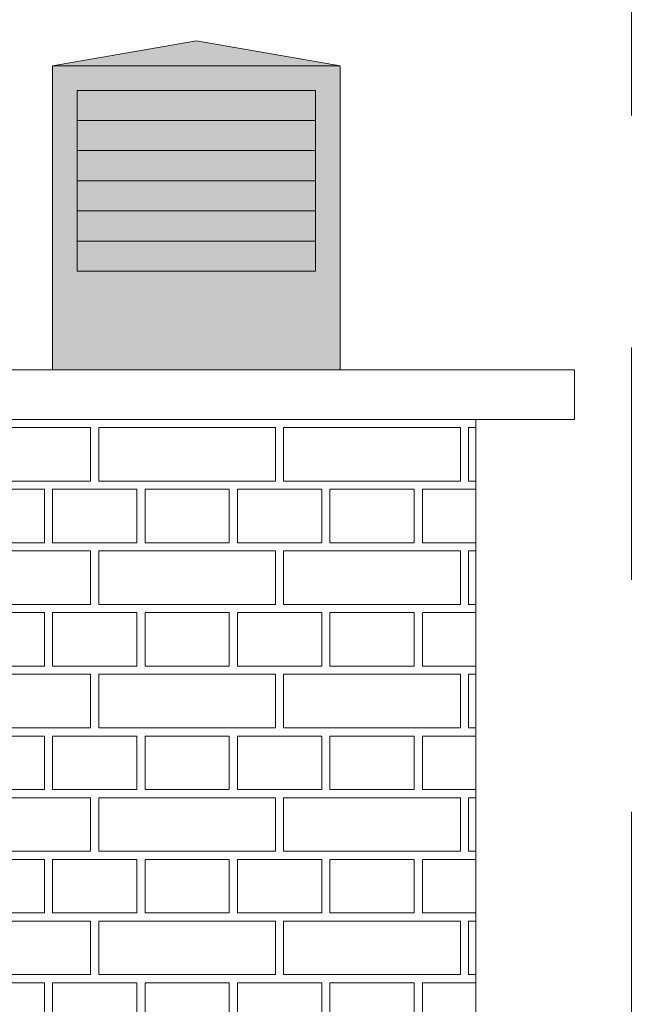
# Model space of a CAD drawing. Extents: x -396299 to -11759, y -15022 to 18278.
# Tile 199 of 205: x -41504 to -40759, y 13389 to 14587. Entities that reach past the tile are written whole.
import ezdxf

# ---------------------------------------------------------------- set-up
doc = ezdxf.new("R2010")
doc.units = 0
doc.header["$MEASUREMENT"] = 0
doc.linetypes.add('Dashed', pattern=[564.444447, 282.222223, -282.222223])
for name, color, linetype, lineweight, true_color in [('A-Opisy_Nr_Pióra__88', 7, 'Continuous', 20, 0xfd4435), ('Arch kolorystyka_Nr_Pióra__102', 7, 'Continuous', 13, 0xcccccc), ('Arch kolorystyka_Nr_Pióra__42', 7, 'Continuous', 18, 0x7f7f7f)]:
    doc.layers.add(name, color=color, linetype=linetype, lineweight=lineweight, true_color=true_color)
doc.layers.add('Arch WENTYLACJA_Nr_Pióra__5', color=7, linetype='Continuous', lineweight=13)
doc.layers.add('INWENT DACH_Nr_Pióra__21', color=7, linetype='Continuous', lineweight=13)

# ---------------------------------------------------------------- blocks, each defined once
blk = doc.blocks.new('*X12')
at = {"layer": 'Arch kolorystyka_Nr_Pióra__102', "linetype": 'Continuous'}
for p, q in [((-41417.5, 14090.6), (-41632.5, 14090.6)), ((-41417.5, 14025.6), (-41417.5, 14090.6)), ((-41192.5, 14090.6), (-41407.5, 14090.6)), ((-41407.5, 14025.6), (-41407.5, 14090.6)), ((-41192.5, 14025.6), (-41192.5, 14090.6)), ((-40967.5, 14090.6), (-41182.5, 14090.6)), ((-41182.5, 14025.6), (-41182.5, 14090.6)), ((-40967.5, 14025.6), (-40967.5, 14090.6)), ((-40948.7, 14090.6), (-40957.5, 14090.6)), ((-40957.5, 14025.6), (-40957.5, 14090.6)), ((-41632.5, 14025.6), (-41417.5, 14025.6)), ((-41407.5, 14025.6), (-41192.5, 14025.6)), ((-41182.5, 14025.6), (-40967.5, 14025.6)), ((-40957.5, 14025.6), (-40948.7, 14025.6)), ((-41576.2, 14015.6), (-41473.7, 14015.6)), ((-41473.7, 14015.6), (-41473.7, 13950.6)), ((-41463.7, 14015.6), (-41463.7, 13950.6)), ((-41463.7, 14015.6), (-41361.2, 14015.6)), ((-41361.2, 14015.6), (-41361.2, 13950.6)), ((-41351.2, 14015.6), (-41351.2, 13950.6)), ((-41351.2, 14015.6), (-41248.7, 14015.6)), ((-41248.7, 14015.6), (-41248.7, 13950.6)), ((-41238.7, 14015.6), (-41238.7, 13950.6)), ((-41238.7, 14015.6), (-41136.2, 14015.6)), ((-41136.2, 14015.6), (-41136.2, 13950.6)), ((-41126.2, 14015.6), (-41126.2, 13950.6)), ((-41126.2, 14015.6), (-41023.7, 14015.6)), ((-41023.7, 14015.6), (-41023.7, 13950.6)), ((-41013.7, 14015.6), (-41013.7, 13950.6)), ((-41013.7, 14015.6), (-40948.7, 14015.6)), ((-41576.2, 13950.6), (-41473.7, 13950.6)), ((-41463.7, 13950.6), (-41361.2, 13950.6)), ((-41351.2, 13950.6), (-41248.7, 13950.6)), ((-41238.7, 13950.6), (-41136.2, 13950.6)), ((-41126.2, 13950.6), (-41023.7, 13950.6)), ((-41013.7, 13950.6), (-40948.7, 13950.6)), ((-41417.5, 13940.6), (-41632.5, 13940.6)), ((-41417.5, 13875.6), (-41417.5, 13940.6)), ((-41192.5, 13940.6), (-41407.5, 13940.6)), ((-41407.5, 13875.6), (-41407.5, 13940.6)), ((-41192.5, 13875.6), (-41192.5, 13940.6)), ((-40967.5, 13940.6), (-41182.5, 13940.6)), ((-41182.5, 13875.6), (-41182.5, 13940.6)), ((-40967.5, 13875.6), (-40967.5, 13940.6)), ((-40948.7, 13940.6), (-40957.5, 13940.6)), ((-40957.5, 13875.6), (-40957.5, 13940.6)), ((-41632.5, 13875.6), (-41417.5, 13875.6)), ((-41407.5, 13875.6), (-41192.5, 13875.6)), ((-41182.5, 13875.6), (-40967.5, 13875.6)), ((-40957.5, 13875.6), (-40948.7, 13875.6)), ((-41576.2, 13865.6), (-41473.7, 13865.6)), ((-41473.7, 13865.6), (-41473.7, 13800.6)), ((-41463.7, 13865.6), (-41463.7, 13800.6)), ((-41463.7, 13865.6), (-41361.2, 13865.6)), ((-41361.2, 13865.6), (-41361.2, 13800.6)), ((-41351.2, 13865.6), (-41351.2, 13800.6)), ((-41351.2, 13865.6), (-41248.7, 13865.6)), ((-41248.7, 13865.6), (-41248.7, 13800.6)), ((-41238.7, 13865.6), (-41238.7, 13800.6)), ((-41238.7, 13865.6), (-41136.2, 13865.6)), ((-41136.2, 13865.6), (-41136.2, 13800.6)), ((-41126.2, 13865.6), (-41126.2, 13800.6)), ((-41126.2, 13865.6), (-41023.7, 13865.6)), ((-41023.7, 13865.6), (-41023.7, 13800.6)), ((-41013.7, 13865.6), (-41013.7, 13800.6)), ((-41013.7, 13865.6), (-40948.7, 13865.6)), ((-41576.2, 13800.6), (-41473.7, 13800.6)), ((-41463.7, 13800.6), (-41361.2, 13800.6)), ((-41351.2, 13800.6), (-41248.7, 13800.6)), ((-41238.7, 13800.6), (-41136.2, 13800.6)), ((-41126.2, 13800.6), (-41023.7, 13800.6)), ((-41013.7, 13800.6), (-40948.7, 13800.6)), ((-41417.5, 13790.6), (-41632.5, 13790.6)), ((-41417.5, 13725.6), (-41417.5, 13790.6)), ((-41192.5, 13790.6), (-41407.5, 13790.6)), ((-41407.5, 13725.6), (-41407.5, 13790.6)), ((-41192.5, 13725.6), (-41192.5, 13790.6)), ((-40967.5, 13790.6), (-41182.5, 13790.6)), ((-41182.5, 13725.6), (-41182.5, 13790.6)), ((-40967.5, 13725.6), (-40967.5, 13790.6)), ((-40948.7, 13790.6), (-40957.5, 13790.6)), ((-40957.5, 13725.6), (-40957.5, 13790.6)), ((-41632.5, 13725.6), (-41417.5, 13725.6)), ((-41407.5, 13725.6), (-41192.5, 13725.6)), ((-41182.5, 13725.6), (-40967.5, 13725.6)), ((-40957.5, 13725.6), (-40948.7, 13725.6)), ((-41576.2, 13715.6), (-41473.7, 13715.6)), ((-41473.7, 13715.6), (-41473.7, 13650.6)), ((-41463.7, 13715.6), (-41463.7, 13650.6)), ((-41463.7, 13715.6), (-41361.2, 13715.6)), ((-41361.2, 13715.6), (-41361.2, 13650.6)), ((-41351.2, 13715.6), (-41351.2, 13650.6)), ((-41351.2, 13715.6), (-41248.7, 13715.6)), ((-41248.7, 13715.6), (-41248.7, 13650.6)), ((-41238.7, 13715.6), (-41238.7, 13650.6)), ((-41238.7, 13715.6), (-41136.2, 13715.6)), ((-41136.2, 13715.6), (-41136.2, 13650.6)), ((-41126.2, 13715.6), (-41126.2, 13650.6)), ((-41126.2, 13715.6), (-41023.7, 13715.6)), ((-41023.7, 13715.6), (-41023.7, 13650.6)), ((-41013.7, 13715.6), (-41013.7, 13650.6)), ((-41013.7, 13715.6), (-40948.7, 13715.6)), ((-41576.2, 13650.6), (-41473.7, 13650.6)), ((-41463.7, 13650.6), (-41361.2, 13650.6)), ((-41351.2, 13650.6), (-41248.7, 13650.6)), ((-41238.7, 13650.6), (-41136.2, 13650.6)), ((-41126.2, 13650.6), (-41023.7, 13650.6)), ((-41013.7, 13650.6), (-40948.7, 13650.6)), ((-41417.5, 13640.6), (-41632.5, 13640.6)), ((-41417.5, 13575.6), (-41417.5, 13640.6)), ((-41192.5, 13640.6), (-41407.5, 13640.6)), ((-41407.5, 13575.6), (-41407.5, 13640.6)), ((-41192.5, 13575.6), (-41192.5, 13640.6)), ((-40967.5, 13640.6), (-41182.5, 13640.6)), ((-41182.5, 13575.6), (-41182.5, 13640.6)), ((-40967.5, 13575.6), (-40967.5, 13640.6)), ((-40948.7, 13640.6), (-40957.5, 13640.6)), ((-40957.5, 13575.6), (-40957.5, 13640.6)), ((-41632.5, 13575.6), (-41417.5, 13575.6)), ((-41407.5, 13575.6), (-41192.5, 13575.6)), ((-41182.5, 13575.6), (-40967.5, 13575.6)), ((-40957.5, 13575.6), (-40948.7, 13575.6)), ((-41576.2, 13565.6), (-41473.7, 13565.6)), ((-41473.7, 13565.6), (-41473.7, 13500.6)), ((-41463.7, 13565.6), (-41463.7, 13500.6)), ((-41463.7, 13565.6), (-41361.2, 13565.6)), ((-41361.2, 13565.6), (-41361.2, 13500.6)), ((-41351.2, 13565.6), (-41351.2, 13500.6)), ((-41351.2, 13565.6), (-41248.7, 13565.6)), ((-41248.7, 13565.6), (-41248.7, 13500.6)), ((-41238.7, 13565.6), (-41238.7, 13500.6)), ((-41238.7, 13565.6), (-41136.2, 13565.6)), ((-41136.2, 13565.6), (-41136.2, 13500.6)), ((-41126.2, 13565.6), (-41126.2, 13500.6)), ((-41126.2, 13565.6), (-41023.7, 13565.6)), ((-41023.7, 13565.6), (-41023.7, 13500.6)), ((-41013.7, 13565.6), (-41013.7, 13500.6)), ((-41013.7, 13565.6), (-40948.7, 13565.6)), ((-41576.2, 13500.6), (-41473.7, 13500.6)), ((-41463.7, 13500.6), (-41361.2, 13500.6)), ((-41351.2, 13500.6), (-41248.7, 13500.6)), ((-41238.7, 13500.6), (-41136.2, 13500.6)), ((-41126.2, 13500.6), (-41023.7, 13500.6)), ((-41013.7, 13500.6), (-40948.7, 13500.6)), ((-41417.5, 13490.6), (-41632.5, 13490.6)), ((-41417.5, 13425.6), (-41417.5, 13490.6)), ((-41192.5, 13490.6), (-41407.5, 13490.6)), ((-41407.5, 13425.6), (-41407.5, 13490.6)), ((-41192.5, 13425.6), (-41192.5, 13490.6)), ((-40967.5, 13490.6), (-41182.5, 13490.6)), ((-41182.5, 13425.6), (-41182.5, 13490.6)), ((-40967.5, 13425.6), (-40967.5, 13490.6)), ((-40948.7, 13490.6), (-40957.5, 13490.6)), ((-40957.5, 13425.6), (-40957.5, 13490.6)), ((-41632.5, 13425.6), (-41417.5, 13425.6)), ((-41407.5, 13425.6), (-41192.5, 13425.6)), ((-41182.5, 13425.6), (-40967.5, 13425.6)), ((-40957.5, 13425.6), (-40948.7, 13425.6)), ((-41576.2, 13415.6), (-41473.7, 13415.6)), ((-41473.7, 13415.6), (-41473.7, 13350.6)), ((-41463.7, 13415.6), (-41463.7, 13350.6)), ((-41463.7, 13415.6), (-41361.2, 13415.6)), ((-41361.2, 13415.6), (-41361.2, 13350.6)), ((-41351.2, 13415.6), (-41351.2, 13350.6)), ((-41351.2, 13415.6), (-41248.7, 13415.6)), ((-41248.7, 13415.6), (-41248.7, 13350.6)), ((-41238.7, 13415.6), (-41238.7, 13350.6)), ((-41238.7, 13415.6), (-41136.2, 13415.6)), ((-41136.2, 13415.6), (-41136.2, 13350.6)), ((-41126.2, 13415.6), (-41126.2, 13350.6)), ((-41126.2, 13415.6), (-41023.7, 13415.6)), ((-41023.7, 13415.6), (-41023.7, 13350.6)), ((-41013.7, 13415.6), (-41013.7, 13350.6)), ((-41013.7, 13415.6), (-40948.7, 13415.6))]:
    blk.add_line(p, q, dxfattribs=at)
blk = doc.blocks.new('Wypełnienie_6')
at = {"layer": 'Arch kolorystyka_Nr_Pióra__102', "linetype": 'Continuous'}
blk.add_blockref('*X12', (0, 0), dxfattribs=at)

msp = doc.modelspace()

# ---------------------------------------------------------------- hatches: boundary and pattern name
at = {"layer": 'Arch kolorystyka_Nr_Pióra__42', "linetype": 'Continuous', "lineweight": 0, "true_color": 0xa5a5a5}
msp.add_hatch(color=253, dxfattribs=at).paths.add_polyline_path([(-41463.7, 14160.6), (-41113.7, 14160.6), (-41113.7, 14530.6), (-41288.7, 14560.6), (-41463.7, 14530.6)], flags=0)

# ---------------------------------------------------------------- linework, layer by layer
at = {"layer": 'A-Opisy_Nr_Pióra__88', "linetype": 'Dashed'}
msp.add_line((-40759.4, 12212.2), (-40759.4, 14651.4), dxfattribs=at)
at = {"layer": 'Arch WENTYLACJA_Nr_Pióra__5', "linetype": 'Continuous'}
for p, q in [((-41463.7, 14530.6), (-41288.7, 14560.6)), ((-41288.7, 14560.6), (-41113.7, 14530.6)), ((-41463.7, 14160.6), (-41463.7, 14530.6)), ((-41113.7, 14530.6), (-41463.7, 14530.6)), ((-41113.7, 14530.6), (-41113.7, 14160.6)), ((-41433.7, 14280.6), (-41433.7, 14500.6)), ((-41143.7, 14500.6), (-41433.7, 14500.6)), ((-41143.7, 14500.6), (-41143.7, 14280.6)), ((-41143.7, 14464), (-41433.7, 14464)), ((-41143.7, 14427.3), (-41433.7, 14427.3)), ((-41143.7, 14390.6), (-41433.7, 14390.6)), ((-41143.7, 14354), (-41433.7, 14354)), ((-41143.7, 14317.3), (-41433.7, 14317.3)), ((-41143.7, 14280.6), (-41433.7, 14280.6))]:
    msp.add_line(p, q, dxfattribs=at)
at = {"layer": 'INWENT DACH_Nr_Pióra__21', "linetype": 'Continuous'}
for p, q in [((-42258.7, 14160.6), (-40828.7, 14160.6)), ((-40828.7, 14100.6), (-40828.7, 14160.6)), ((-42258.7, 14100.6), (-40828.7, 14100.6)), ((-40948.7, 11774.4), (-40948.7, 14100.6))]:
    msp.add_line(p, q, dxfattribs=at)

# ---------------------------------------------------------------- block references
at = {"layer": 'Arch kolorystyka_Nr_Pióra__102', "linetype": 'Continuous'}
msp.add_blockref('Wypełnienie_6', (0, 0), dxfattribs=at)

doc.saveas('drawing.dxf')
